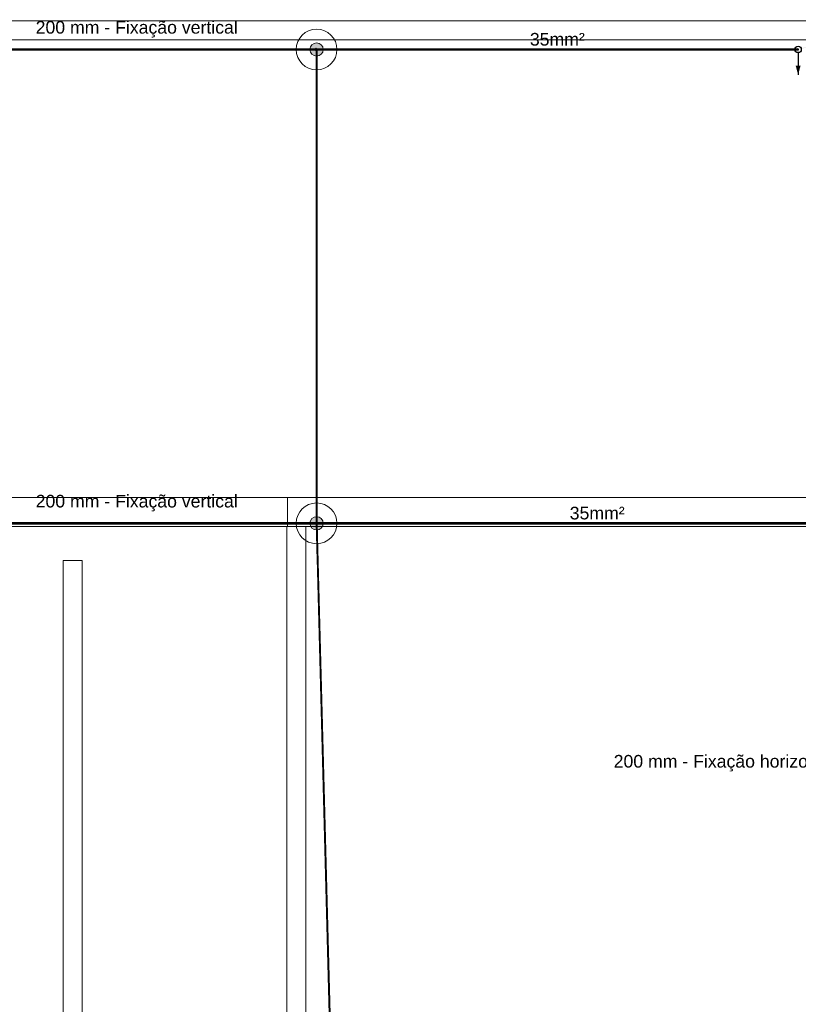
# Model space of a CAD drawing. Header units: millimetres. Extents: x 4477830 to 4478275, y -30323838 to -30323445.
# Tile 46 of 124: x 4477973 to 4477985, y -30323605 to -30323590. Entities that reach past the tile are written whole.
import ezdxf

# ---------------------------------------------------------------- set-up
doc = ezdxf.new("R2010")
doc.units = ezdxf.units.MM
doc.linetypes.add('NULL', pattern=[0])
for name, color, linetype, lineweight in [('IFC-Parede padrão-Contorno', 44, 'Continuous', 5), ('IFC-Parede-Contorno', 42, 'Continuous', 5), ('Nível 1', 7, 'Continuous', 0), ('P-Simbol', 5, 'Continuous', 20), ('PR-Captor', 9, 'Continuous', 18), ('PR-Condutos', 150, 'Continuous', 25), ('PR-Textos conduto', 7, 'Continuous', 9), ('Textos', 7, 'Continuous', 9)]:
    doc.layers.add(name, color=color, linetype=linetype, lineweight=lineweight)
doc.styles.add('ARIAL', font='arial.ttf')

msp = doc.modelspace()

# ---------------------------------------------------------------- hatches: boundary and pattern name
at = {"layer": 'P-Simbol', "linetype": 'Continuous'}
for points in [[(4477977.873, -30323590.172), (4477977.872, -30323590.163), (4477977.871, -30323590.154), (4477977.869, -30323590.145), (4477977.866, -30323590.136), (4477977.863, -30323590.128), (4477977.859, -30323590.119), (4477977.854, -30323590.112), (4477977.848, -30323590.105), (4477977.842, -30323590.098), (4477977.835, -30323590.092), (4477977.828, -30323590.086), (4477977.82, -30323590.081), (4477977.812, -30323590.077), (4477977.804, -30323590.073), (4477977.795, -30323590.071), (4477977.786, -30323590.069), (4477977.777, -30323590.067), (4477977.768, -30323590.067), (4477977.759, -30323590.067), (4477977.75, -30323590.069), (4477977.741, -30323590.071), (4477977.732, -30323590.073), (4477977.724, -30323590.077), (4477977.716, -30323590.081), (4477977.708, -30323590.086), (4477977.701, -30323590.092), (4477977.694, -30323590.098), (4477977.688, -30323590.105), (4477977.682, -30323590.112), (4477977.677, -30323590.119), (4477977.673, -30323590.128), (4477977.67, -30323590.136), (4477977.667, -30323590.145), (4477977.665, -30323590.154), (4477977.664, -30323590.163), (4477977.663, -30323590.172), (4477977.664, -30323590.181), (4477977.665, -30323590.19), (4477977.667, -30323590.199), (4477977.67, -30323590.208), (4477977.673, -30323590.216), (4477977.677, -30323590.224), (4477977.682, -30323590.232), (4477977.688, -30323590.239), (4477977.694, -30323590.246), (4477977.701, -30323590.252), (4477977.708, -30323590.258), (4477977.716, -30323590.263), (4477977.724, -30323590.267), (4477977.732, -30323590.27), (4477977.741, -30323590.273), (4477977.75, -30323590.275), (4477977.759, -30323590.276), (4477977.768, -30323590.277), (4477977.777, -30323590.276), (4477977.786, -30323590.275), (4477977.795, -30323590.273), (4477977.804, -30323590.27), (4477977.812, -30323590.267), (4477977.82, -30323590.263), (4477977.828, -30323590.258), (4477977.835, -30323590.252), (4477977.842, -30323590.246), (4477977.848, -30323590.239), (4477977.854, -30323590.232), (4477977.859, -30323590.224), (4477977.863, -30323590.216), (4477977.866, -30323590.208), (4477977.869, -30323590.199), (4477977.871, -30323590.19), (4477977.872, -30323590.181)], [(4477977.873, -30323597.668), (4477977.872, -30323597.659), (4477977.871, -30323597.65), (4477977.869, -30323597.641), (4477977.866, -30323597.632), (4477977.863, -30323597.624), (4477977.859, -30323597.615), (4477977.854, -30323597.608), (4477977.848, -30323597.6), (4477977.842, -30323597.594), (4477977.835, -30323597.588), (4477977.828, -30323597.582), (4477977.82, -30323597.577), (4477977.812, -30323597.573), (4477977.804, -30323597.569), (4477977.795, -30323597.567), (4477977.786, -30323597.565), (4477977.777, -30323597.563), (4477977.768, -30323597.563), (4477977.759, -30323597.563), (4477977.75, -30323597.565), (4477977.741, -30323597.567), (4477977.732, -30323597.569), (4477977.724, -30323597.573), (4477977.716, -30323597.577), (4477977.708, -30323597.582), (4477977.701, -30323597.588), (4477977.694, -30323597.594), (4477977.688, -30323597.6), (4477977.682, -30323597.608), (4477977.677, -30323597.615), (4477977.673, -30323597.624), (4477977.67, -30323597.632), (4477977.667, -30323597.641), (4477977.665, -30323597.65), (4477977.664, -30323597.659), (4477977.663, -30323597.668), (4477977.664, -30323597.677), (4477977.665, -30323597.686), (4477977.667, -30323597.695), (4477977.67, -30323597.704), (4477977.673, -30323597.712), (4477977.677, -30323597.72), (4477977.682, -30323597.728), (4477977.688, -30323597.735), (4477977.694, -30323597.742), (4477977.701, -30323597.748), (4477977.708, -30323597.754), (4477977.716, -30323597.759), (4477977.724, -30323597.763), (4477977.732, -30323597.766), (4477977.741, -30323597.769), (4477977.75, -30323597.771), (4477977.759, -30323597.772), (4477977.768, -30323597.773), (4477977.777, -30323597.772), (4477977.786, -30323597.771), (4477977.795, -30323597.769), (4477977.804, -30323597.766), (4477977.812, -30323597.763), (4477977.82, -30323597.759), (4477977.828, -30323597.754), (4477977.835, -30323597.748), (4477977.842, -30323597.742), (4477977.848, -30323597.735), (4477977.854, -30323597.728), (4477977.859, -30323597.72), (4477977.863, -30323597.712), (4477977.866, -30323597.704), (4477977.869, -30323597.695), (4477977.871, -30323597.686), (4477977.872, -30323597.677)]]:
    msp.add_hatch(color=5, dxfattribs=at).paths.add_polyline_path(points)
at = {"layer": 'PR-Condutos', "linetype": 'Continuous', "true_color": 0x105689}
for points in [[(4477985.406, -30323590.162), (4477985.386, -30323590.169), (4477986.635, -30323589.866), (4477986.639, -30323589.862)], [(4477986.635, -30323589.866), (4477985.386, -30323590.169), (4477986.565, -30323589.885), (4477985.443, -30323590.158), (4477986.635, -30323589.868)], [(4477985.39, -30323590.165), (4477985.386, -30323590.167), (4477986.544, -30323589.885)], [(4477986.635, -30323589.862), (4477985.394, -30323590.163), (4477985.387, -30323590.165), (4477986.539, -30323589.885)], [(4477986.642, -30323589.869), (4477986.64, -30323589.867), (4477985.387, -30323590.172)], [(4477985.396, -30323590.167), (4477985.387, -30323590.172), (4477986.565, -30323589.885)], [(4477965.638, -30323590.165), (4477977.754, -30323590.166), (4477977.761, -30323590.165)], [(4477977.761, -30323590.166), (4477965.638, -30323590.166), (4477977.754, -30323590.168)], [(4477977.761, -30323590.168), (4477965.638, -30323590.168), (4477977.754, -30323590.171)], [(4477977.757, -30323590.171), (4477977.726, -30323590.171), (4477965.638, -30323590.171), (4477977.684, -30323590.173)], [(4477977.774, -30323590.166), (4477965.652, -30323590.165), (4477965.652, -30323590.166)], [(4477977.774, -30323590.168), (4477965.652, -30323590.166), (4477965.654, -30323590.168)], [(4477977.774, -30323590.171), (4477965.654, -30323590.168), (4477965.657, -30323590.171)], [(4477977.684, -30323590.173), (4477977.684, -30323590.173), (4477965.655, -30323590.171)], [(4477977.759, -30323590.173), (4477977.684, -30323590.173), (4477965.655, -30323590.173)], [(4477965.655, -30323590.179), (4477977.754, -30323590.179), (4477977.758, -30323590.173), (4477965.655, -30323590.173)], [(4477977.684, -30323590.173), (4477965.658, -30323590.172), (4477965.657, -30323590.173)], [(4477977.684, -30323590.173), (4477965.659, -30323590.171), (4477965.658, -30323590.172)], [(4477965.659, -30323590.171), (4477977.684, -30323590.173), (4477965.675, -30323590.171)], [(4477985.386, -30323590.165), (4477977.758, -30323590.165), (4477985.367, -30323590.166)], [(4477985.387, -30323590.166), (4477977.758, -30323590.166), (4477985.35, -30323590.168)], [(4477985.387, -30323590.168), (4477977.758, -30323590.168), (4477985.374, -30323590.171)], [(4477985.387, -30323590.171), (4477977.758, -30323590.171), (4477985.369, -30323590.173)], [(4477985.378, -30323590.168), (4477985.35, -30323590.168), (4477977.761, -30323590.168)], [(4477985.374, -30323590.171), (4477985.326, -30323590.17), (4477977.761, -30323590.171)], [(4477977.77, -30323590.18), (4477977.767, -30323590.643), (4477977.767, -30323590.179), (4477977.761, -30323590.175), (4477977.761, -30323590.644), (4477977.775, -30323590.644), (4477977.775, -30323590.179)], [(4477977.77, -30323590.184), (4477977.767, -30323590.183), (4477977.767, -30323590.643)], [(4477977.772, -30323590.166), (4477985.367, -30323590.166), (4477977.774, -30323590.165)], [(4477977.774, -30323590.168), (4477985.35, -30323590.168), (4477977.774, -30323590.166)], [(4477985.326, -30323590.17), (4477977.774, -30323590.168), (4477977.777, -30323590.171)], [(4477977.774, -30323590.176), (4477985.35, -30323590.176), (4477985.378, -30323590.176), (4477985.387, -30323590.173), (4477985.326, -30323590.173), (4477977.775, -30323590.173)], [(4477977.774, -30323590.178), (4477985.367, -30323590.178), (4477985.387, -30323590.176), (4477985.35, -30323590.176), (4477977.774, -30323590.176)], [(4477985.326, -30323590.173), (4477977.775, -30323590.171), (4477978.118, -30323590.173)], [(4477978.861, -30323590.179), (4477985.375, -30323590.179), (4477985.387, -30323590.178), (4477977.829, -30323590.178), (4477977.775, -30323590.178)], [(4477985.326, -30323590.173), (4477977.779, -30323590.171), (4477977.777, -30323590.171)], [(4477977.777, -30323590.171), (4477977.779, -30323590.173), (4477978.118, -30323590.173)], [(4477985.387, -30323590.572), (4477985.426, -30323590.427), (4477985.348, -30323590.427)], [(4477977.761, -30323596.938), (4477977.763, -30323596.936), (4477977.763, -30323590.644)], [(4477977.761, -30323596.94), (4477977.763, -30323590.648), (4477977.761, -30323590.645)], [(4477977.763, -30323596.936), (4477977.765, -30323596.934), (4477977.765, -30323590.644)], [(4477977.763, -30323596.94), (4477977.765, -30323590.65), (4477977.763, -30323590.648)], [(4477977.765, -30323596.934), (4477977.767, -30323596.934), (4477977.767, -30323590.644)], [(4477977.765, -30323596.94), (4477977.767, -30323590.658), (4477977.765, -30323590.65)], [(4477977.77, -30323590.652), (4477977.767, -30323590.65), (4477977.767, -30323596.94)], [(4477977.77, -30323596.934), (4477977.77, -30323590.666), (4477977.767, -30323596.912)], [(4477977.772, -30323596.935), (4477977.772, -30323590.644), (4477977.77, -30323596.929)], [(4477977.772, -30323590.65), (4477977.77, -30323590.65), (4477977.77, -30323596.94)], [(4477977.774, -30323596.938), (4477977.774, -30323590.644), (4477977.772, -30323596.934)], [(4477977.774, -30323590.647), (4477977.772, -30323590.644), (4477977.772, -30323596.94)], [(4477977.774, -30323590.647), (4477977.774, -30323596.94), (4477977.775, -30323590.646)], [(4477977.775, -30323592.238), (4477977.775, -30323596.94), (4477977.775, -30323590.644)], [(4477977.775, -30323590.644), (4477977.775, -30323596.939), (4477977.775, -30323596.94)], [(4477977.775, -30323592.238), (4477977.774, -30323596.938), (4477977.775, -30323596.939)], [(4477977.775, -30323597.665), (4477977.775, -30323596.94), (4477977.761, -30323596.94), (4477977.761, -30323597.661)], [(4477977.758, -30323597.661), (4477965.922, -30323597.661), (4477977.66, -30323597.662)], [(4477977.758, -30323597.662), (4477965.922, -30323597.662), (4477977.676, -30323597.663), (4477965.922, -30323597.663), (4477977.734, -30323597.663)], [(4477977.761, -30323597.663), (4477965.922, -30323597.663), (4477977.703, -30323597.665), (4477965.922, -30323597.665), (4477977.743, -30323597.665)], [(4477976.282, -30323597.668), (4477977.754, -30323597.668), (4477965.922, -30323597.665)], [(4477977.761, -30323597.665), (4477965.922, -30323597.665), (4477977.731, -30323597.668), (4477976.282, -30323597.668), (4477977.735, -30323597.668)], [(4477977.758, -30323597.668), (4477977.735, -30323597.668), (4477965.922, -30323597.668)], [(4477977.754, -30323597.668), (4477965.922, -30323597.668), (4477977.652, -30323597.671)], [(4477977.758, -30323597.674), (4477977.756, -30323597.67), (4477977.667, -30323597.671), (4477965.922, -30323597.671), (4477977.562, -30323597.673), (4477965.922, -30323597.673), (4477977.506, -30323597.674), (4477965.922, -30323597.674), (4477977.493, -30323597.675), (4477965.922, -30323597.675), (4477977.493, -30323597.675)], [(4477977.66, -30323597.662), (4477965.951, -30323597.661), (4477965.937, -30323597.662)], [(4477977.676, -30323597.663), (4477965.95, -30323597.662), (4477965.937, -30323597.663)], [(4477965.94, -30323597.671), (4477965.939, -30323597.673), (4477977.562, -30323597.673)], [(4477977.506, -30323597.674), (4477965.939, -30323597.673), (4477965.939, -30323597.674)], [(4477977.493, -30323597.675), (4477965.939, -30323597.674), (4477965.939, -30323597.675)], [(4477977.703, -30323597.665), (4477965.947, -30323597.663), (4477965.94, -30323597.665)], [(4477977.735, -30323597.668), (4477965.945, -30323597.665), (4477965.94, -30323597.668)], [(4477977.652, -30323597.671), (4477965.942, -30323597.668), (4477965.94, -30323597.671)], [(4477977.758, -30323597.672), (4477986.632, -30323597.674), (4477986.643, -30323597.672)], [(4477977.758, -30323597.674), (4477986.63, -30323597.675), (4477986.644, -30323597.674)], [(4477977.762, -30323597.675), (4477978.121, -30323611.254), (4477977.776, -30323598.173), (4477978.122, -30323611.242), (4477977.776, -30323598.172), (4477978.122, -30323611.231), (4477977.776, -30323598.171), (4477977.763, -30323597.675)], [(4477977.763, -30323597.675), (4477978.122, -30323611.231), (4477977.776, -30323598.082), (4477978.122, -30323611.223), (4477978.124, -30323611.224), (4477977.765, -30323597.675)], [(4477977.769, -30323597.708), (4477977.768, -30323597.678), (4477977.765, -30323597.675)], [(4477977.773, -30323597.675), (4477977.768, -30323597.678), (4477977.769, -30323597.708), (4477977.765, -30323597.675), (4477978.125, -30323611.268), (4477977.775, -30323597.965), (4477978.128, -30323611.268), (4477977.778, -30323597.975), (4477978.131, -30323611.268), (4477977.782, -30323598.031), (4477978.132, -30323611.243)], [(4477977.774, -30323597.674), (4477977.773, -30323597.699), (4477978.133, -30323611.268), (4477977.785, -30323598.069), (4477978.134, -30323611.243), (4477977.785, -30323598.071)], [(4477977.774, -30323597.674), (4477986.649, -30323597.674), (4477977.775, -30323597.672)], [(4477977.774, -30323597.675), (4477986.649, -30323597.675), (4477977.775, -30323597.674)], [(4477977.781, -30323597.661), (4477977.775, -30323597.666), (4477977.912, -30323597.667), (4477986.648, -30323597.666), (4477978.001, -30323597.664), (4477986.648, -30323597.664), (4477978.067, -30323597.662), (4477986.649, -30323597.662), (4477978.098, -30323597.661), (4477986.649, -30323597.661)], [(4477977.775, -30323597.668), (4477986.648, -30323597.669), (4477981.107, -30323597.668), (4477977.775, -30323597.667)], [(4477977.775, -30323597.67), (4477986.648, -30323597.672), (4477977.815, -30323597.669), (4477986.648, -30323597.669), (4477977.79, -30323597.668)], [(4477977.775, -30323597.668), (4477977.775, -30323597.687), (4477978.134, -30323611.243)], [(4477977.775, -30323597.668), (4477977.786, -30323598.082), (4477978.134, -30323611.243)], [(4477977.775, -30323597.672), (4477986.648, -30323597.672), (4477977.775, -30323597.67)], [(4477977.778, -30323597.667), (4477981.107, -30323597.668), (4477977.815, -30323597.666)], [(4477986.642, -30323597.669), (4477977.815, -30323597.669), (4477986.637, -30323597.672)], [(4477986.642, -30323597.669), (4477986.648, -30323597.666), (4477977.912, -30323597.667)], [(4477978.001, -30323597.664), (4477986.642, -30323597.666), (4477986.648, -30323597.664)], [(4477978.067, -30323597.662), (4477986.642, -30323597.664), (4477986.649, -30323597.662)], [(4477978.098, -30323597.661), (4477986.642, -30323597.662), (4477986.642, -30323597.661)], [(4477977.766, -30323597.795), (4477978.122, -30323611.231), (4477977.776, -30323598.171)], [(4477977.775, -30323597.965), (4477978.124, -30323611.224), (4477978.127, -30323611.23)], [(4477977.778, -30323597.975), (4477978.127, -30323611.224), (4477978.13, -30323611.234)], [(4477977.782, -30323598.031), (4477978.13, -30323611.234), (4477978.132, -30323611.238)], [(4477977.776, -30323598.082), (4477978.122, -30323611.222), (4477978.122, -30323611.223)], [(4477977.776, -30323598.172), (4477978.121, -30323611.221), (4477978.122, -30323611.222)], [(4477977.776, -30323598.173), (4477978.121, -30323611.22), (4477978.121, -30323611.221)], [(4477977.785, -30323598.069), (4477978.132, -30323611.238), (4477978.134, -30323611.241)], [(4477977.786, -30323598.082), (4477978.134, -30323611.241), (4477978.134, -30323611.241)]]:
    msp.add_hatch(color=146, dxfattribs=at).paths.add_polyline_path(points)

# ---------------------------------------------------------------- linework, layer by layer
at = {"layer": 'IFC-Parede padrão-Contorno', "color": 8, "lineweight": 5}
for p, q in [((4477973.759, -30323624.359), (4477973.759, -30323598.257)), ((4477973.759, -30323598.257), (4477974.059, -30323598.257)), ((4477974.059, -30323624.359), (4477974.059, -30323598.257))]:
    msp.add_line(p, q, dxfattribs=at)
at = {"layer": 'IFC-Parede-Contorno', "color": 8, "lineweight": 5}
for p, q in [((4477977.296, -30323597.924), (4477977.296, -30323597.717)), ((4477977.296, -30323597.717), (4477977.34, -30323597.717)), ((4477977.34, -30323597.717), (4477977.382, -30323597.717)), ((4477977.382, -30323597.717), (4477977.596, -30323597.717)), ((4477977.596, -30323597.924), (4477977.596, -30323597.717)), ((4477977.296, -30323598.023), (4477977.296, -30323597.924)), ((4477977.296, -30323604.4), (4477977.296, -30323598.023)), ((4477977.596, -30323598.023), (4477977.596, -30323597.924)), ((4477977.596, -30323598.423), (4477977.596, -30323598.023)), ((4477977.596, -30323603.23), (4477977.596, -30323598.423)), ((4477977.596, -30323603.63), (4477977.596, -30323603.23)), ((4477977.596, -30323604.4), (4477977.596, -30323603.63)), ((4477977.296, -30323608.131), (4477977.296, -30323604.4)), ((4477977.596, -30323608.131), (4477977.596, -30323604.4))]:
    msp.add_line(p, q, dxfattribs=at)
at = {"layer": 'Nível 1', "color": 8, "lineweight": 5}
for p, q in [((4477988.177, -30323589.717), (4477964.922, -30323589.717)), ((4477988.177, -30323590.017), (4477964.919, -30323590.017)), ((4477977.31, -30323597.257), (4477965.515, -30323597.257)), ((4478024.893, -30323597.257), (4477977.31, -30323597.257)), ((4477977.31, -30323597.257), (4477977.31, -30323597.717)), ((4477977.296, -30323597.717), (4477965.515, -30323597.717)), ((4477977.31, -30323597.717), (4478024.836, -30323597.717))]:
    msp.add_line(p, q, dxfattribs=at)
at = {"layer": 'P-Simbol'}
for centre, radius in [((4477977.768, -30323590.172), 0.322), ((4477977.768, -30323590.172), 0.105), ((4477977.768, -30323590.172), 0.105), ((4477977.768, -30323590.172), 0.105), ((4477977.768, -30323597.668), 0.322), ((4477977.768, -30323597.668), 0.105), ((4477977.768, -30323597.668), 0.105), ((4477977.768, -30323597.668), 0.105)]:
    msp.add_circle(centre, radius, dxfattribs=at)
at = {"layer": 'PR-Captor', "color": 5}
for p, q in [((4477977.754, -30323590.152), (4477977.754, -30323590.165)), ((4477977.758, -30323590.152), (4477977.754, -30323590.152)), ((4477977.754, -30323590.179), (4477977.754, -30323590.192)), ((4477977.754, -30323590.192), (4477977.758, -30323590.192)), ((4477977.761, -30323590.152), (4477977.758, -30323590.152)), ((4477977.759, -30323590.171), (4477977.758, -30323590.172)), ((4477977.758, -30323590.172), (4477977.758, -30323590.172)), ((4477977.758, -30323590.172), (4477977.761, -30323590.175)), ((4477977.758, -30323590.192), (4477977.761, -30323590.192)), ((4477977.761, -30323590.169), (4477977.759, -30323590.171)), ((4477977.759, -30323590.171), (4477977.759, -30323590.171)), ((4477977.759, -30323590.171), (4477977.759, -30323590.171)), ((4477977.761, -30323590.165), (4477977.761, -30323590.152)), ((4477977.765, -30323590.165), (4477977.761, -30323590.168)), ((4477977.761, -30323590.168), (4477977.761, -30323590.169)), ((4477977.761, -30323590.175), (4477977.765, -30323590.179)), ((4477977.761, -30323590.175), (4477977.761, -30323590.175)), ((4477977.761, -30323590.192), (4477977.761, -30323590.179)), ((4477977.768, -30323590.162), (4477977.765, -30323590.165)), ((4477977.765, -30323590.179), (4477977.768, -30323590.182)), ((4477977.771, -30323590.165), (4477977.768, -30323590.162)), ((4477977.768, -30323590.182), (4477977.771, -30323590.179)), ((4477977.774, -30323590.168), (4477977.771, -30323590.165)), ((4477977.771, -30323590.179), (4477977.774, -30323590.176)), ((4477977.775, -30323590.169), (4477977.774, -30323590.168)), ((4477977.774, -30323590.176), (4477977.775, -30323590.175)), ((4477977.777, -30323590.171), (4477977.775, -30323590.169)), ((4477977.775, -30323590.175), (4477977.777, -30323590.173)), ((4477977.777, -30323590.171), (4477977.777, -30323590.171)), ((4477977.778, -30323590.172), (4477977.777, -30323590.171)), ((4477977.777, -30323590.173), (4477977.778, -30323590.172)), ((4477977.778, -30323590.172), (4477977.778, -30323590.172)), ((4477977.754, -30323597.648), (4477977.754, -30323597.661)), ((4477977.758, -30323597.648), (4477977.754, -30323597.648)), ((4477977.754, -30323597.675), (4477977.754, -30323597.688)), ((4477977.754, -30323597.688), (4477977.756, -30323597.688)), ((4477977.756, -30323597.688), (4477977.757, -30323597.688)), ((4477977.757, -30323597.688), (4477977.757, -30323597.688)), ((4477977.757, -30323597.688), (4477977.758, -30323597.688)), ((4477977.759, -30323597.648), (4477977.758, -30323597.648)), ((4477977.758, -30323597.648), (4477977.758, -30323597.648)), ((4477977.758, -30323597.648), (4477977.758, -30323597.648)), ((4477977.761, -30323597.665), (4477977.758, -30323597.667)), ((4477977.758, -30323597.667), (4477977.758, -30323597.668)), ((4477977.758, -30323597.668), (4477977.759, -30323597.669)), ((4477977.758, -30323597.688), (4477977.758, -30323597.688)), ((4477977.758, -30323597.688), (4477977.759, -30323597.688)), ((4477977.758, -30323597.688), (4477977.758, -30323597.688)), ((4477977.761, -30323597.648), (4477977.759, -30323597.648)), ((4477977.759, -30323597.669), (4477977.76, -30323597.67)), ((4477977.759, -30323597.688), (4477977.761, -30323597.688)), ((4477977.76, -30323597.67), (4477977.761, -30323597.671)), ((4477977.761, -30323597.661), (4477977.761, -30323597.648)), ((4477977.765, -30323597.661), (4477977.761, -30323597.664)), ((4477977.761, -30323597.664), (4477977.761, -30323597.664)), ((4477977.761, -30323597.664), (4477977.761, -30323597.665)), ((4477977.761, -30323597.671), (4477977.761, -30323597.671)), ((4477977.761, -30323597.671), (4477977.762, -30323597.671)), ((4477977.761, -30323597.671), (4477977.761, -30323597.671)), ((4477977.761, -30323597.688), (4477977.761, -30323597.675)), ((4477977.762, -30323597.671), (4477977.765, -30323597.675)), ((4477977.768, -30323597.658), (4477977.765, -30323597.661)), ((4477977.765, -30323597.675), (4477977.768, -30323597.678)), ((4477977.771, -30323597.661), (4477977.768, -30323597.658)), ((4477977.768, -30323597.678), (4477977.771, -30323597.675)), ((4477977.774, -30323597.664), (4477977.771, -30323597.661)), ((4477977.771, -30323597.675), (4477977.774, -30323597.672)), ((4477977.774, -30323597.664), (4477977.774, -30323597.664)), ((4477977.775, -30323597.664), (4477977.774, -30323597.664)), ((4477977.774, -30323597.672), (4477977.775, -30323597.671)), ((4477977.774, -30323597.672), (4477977.774, -30323597.672)), ((4477977.774, -30323597.672), (4477977.774, -30323597.672)), ((4477977.775, -30323597.664), (4477977.775, -30323597.664)), ((4477977.775, -30323597.665), (4477977.775, -30323597.664)), ((4477977.777, -30323597.666), (4477977.775, -30323597.665)), ((4477977.775, -30323597.67), (4477977.776, -30323597.67)), ((4477977.775, -30323597.671), (4477977.775, -30323597.67)), ((4477977.775, -30323597.671), (4477977.775, -30323597.671)), ((4477977.776, -30323597.67), (4477977.778, -30323597.668)), ((4477977.778, -30323597.668), (4477977.777, -30323597.666)), ((4477977.778, -30323597.668), (4477977.778, -30323597.668)), ((4477977.778, -30323597.668), (4477977.778, -30323597.668))]:
    msp.add_line(p, q, dxfattribs=at)
at = {"layer": 'PR-Condutos', "color": 146, "true_color": 0x105689}
for p, q in [((4477977.754, -30323590.165), (4477965.638, -30323590.165)), ((4477965.655, -30323590.179), (4477977.506, -30323590.179)), ((4477977.506, -30323590.179), (4477977.663, -30323590.179)), ((4477977.663, -30323590.179), (4477977.725, -30323590.179)), ((4477977.725, -30323590.179), (4477977.761, -30323590.179)), ((4477977.758, -30323590.165), (4477977.754, -30323590.165)), ((4477977.758, -30323590.165), (4477977.758, -30323590.166)), ((4477985.375, -30323590.165), (4477977.758, -30323590.165)), ((4477977.758, -30323590.166), (4477977.758, -30323590.168)), ((4477977.758, -30323590.168), (4477977.758, -30323590.171)), ((4477977.758, -30323590.173), (4477977.758, -30323590.176)), ((4477977.758, -30323590.176), (4477977.758, -30323590.178)), ((4477977.758, -30323590.178), (4477977.758, -30323590.179)), ((4477977.761, -30323590.175), (4477977.761, -30323590.179)), ((4477977.761, -30323590.179), (4477977.916, -30323590.179)), ((4477977.761, -30323590.179), (4477977.761, -30323590.644)), ((4477977.774, -30323590.165), (4477977.771, -30323590.165)), ((4477977.774, -30323590.168), (4477977.774, -30323590.166)), ((4477977.774, -30323590.178), (4477977.774, -30323590.176)), ((4477977.775, -30323590.644), (4477977.775, -30323590.179)), ((4477977.916, -30323590.179), (4477978.861, -30323590.179)), ((4477978.861, -30323590.179), (4477985.375, -30323590.179)), ((4477985.383, -30323590.165), (4477985.375, -30323590.165)), ((4477985.375, -30323590.179), (4477985.387, -30323590.179)), ((4477985.384, -30323590.164), (4477985.383, -30323590.165)), ((4477985.385, -30323590.165), (4477985.383, -30323590.165)), ((4477985.383, -30323590.179), (4477985.384, -30323590.179)), ((4477985.385, -30323590.164), (4477985.384, -30323590.164)), ((4477985.384, -30323590.179), (4477985.387, -30323590.18)), ((4477985.385, -30323590.164), (4477985.385, -30323590.164)), ((4477985.387, -30323590.164), (4477985.385, -30323590.164)), ((4477985.386, -30323590.165), (4477985.385, -30323590.165)), ((4477985.385, -30323590.166), (4477985.386, -30323590.167)), ((4477985.387, -30323590.165), (4477985.386, -30323590.165)), ((4477985.386, -30323590.167), (4477985.386, -30323590.169)), ((4477985.386, -30323590.169), (4477985.387, -30323590.172)), ((4477985.394, -30323590.163), (4477985.387, -30323590.165)), ((4477985.388, -30323590.164), (4477985.387, -30323590.164)), ((4477985.387, -30323590.171), (4477985.387, -30323590.168)), ((4477985.387, -30323590.172), (4477985.387, -30323590.171)), ((4477985.387, -30323590.173), (4477985.387, -30323590.172)), ((4477985.387, -30323590.172), (4477985.387, -30323590.172)), ((4477985.387, -30323590.172), (4477985.387, -30323590.174)), ((4477985.387, -30323590.176), (4477985.387, -30323590.173)), ((4477985.387, -30323590.174), (4477985.388, -30323590.177)), ((4477985.387, -30323590.178), (4477985.387, -30323590.176)), ((4477985.387, -30323590.179), (4477985.387, -30323590.178)), ((4477985.387, -30323590.18), (4477985.388, -30323590.18)), ((4477985.389, -30323590.164), (4477985.388, -30323590.164)), ((4477985.388, -30323590.177), (4477985.388, -30323590.178)), ((4477985.388, -30323590.178), (4477985.388, -30323590.178)), ((4477985.388, -30323590.18), (4477985.389, -30323590.179)), ((4477985.389, -30323590.179), (4477985.391, -30323590.179)), ((4477977.761, -30323590.642), (4477977.761, -30323590.645)), ((4477977.761, -30323590.644), (4477977.761, -30323590.644)), ((4477977.761, -30323590.645), (4477977.761, -30323596.94)), ((4477977.761, -30323590.645), (4477977.763, -30323590.648)), ((4477977.763, -30323590.648), (4477977.765, -30323590.65)), ((4477977.765, -30323590.65), (4477977.767, -30323590.65)), ((4477977.767, -30323590.65), (4477977.77, -30323590.65)), ((4477977.77, -30323590.65), (4477977.772, -30323590.649)), ((4477977.772, -30323590.649), (4477977.774, -30323590.647)), ((4477977.774, -30323590.647), (4477977.775, -30323590.644)), ((4477977.775, -30323590.644), (4477977.775, -30323590.644)), ((4477977.775, -30323596.939), (4477977.775, -30323590.644)), ((4477977.762, -30323596.937), (4477977.761, -30323596.939)), ((4477977.761, -30323596.939), (4477977.761, -30323596.94)), ((4477977.761, -30323596.94), (4477977.761, -30323597.235)), ((4477977.761, -30323596.94), (4477977.761, -30323596.94)), ((4477977.764, -30323596.935), (4477977.762, -30323596.937)), ((4477977.766, -30323596.934), (4477977.764, -30323596.935)), ((4477977.769, -30323596.933), (4477977.766, -30323596.934)), ((4477977.771, -30323596.934), (4477977.769, -30323596.933)), ((4477977.773, -30323596.936), (4477977.771, -30323596.934)), ((4477977.775, -30323596.939), (4477977.773, -30323596.936)), ((4477977.775, -30323596.941), (4477977.775, -30323596.939)), ((4477977.775, -30323596.94), (4477977.775, -30323596.939)), ((4477977.775, -30323596.986), (4477977.775, -30323596.94)), ((4477977.775, -30323596.94), (4477977.775, -30323596.94)), ((4477977.775, -30323597.414), (4477977.775, -30323596.986)), ((4477977.761, -30323597.235), (4477977.761, -30323597.311)), ((4477977.761, -30323597.311), (4477977.761, -30323597.515)), ((4477977.775, -30323597.54), (4477977.775, -30323597.414)), ((4477977.761, -30323597.515), (4477977.761, -30323597.584)), ((4477977.761, -30323597.584), (4477977.761, -30323597.608)), ((4477977.775, -30323597.665), (4477977.775, -30323597.54)), ((4477977.657, -30323597.661), (4477965.922, -30323597.661)), ((4477965.922, -30323597.675), (4477977.493, -30323597.675)), ((4477977.493, -30323597.675), (4477977.502, -30323597.675)), ((4477977.502, -30323597.675), (4477977.522, -30323597.675)), ((4477977.522, -30323597.675), (4477977.528, -30323597.675)), ((4477977.528, -30323597.675), (4477977.559, -30323597.675)), ((4477977.559, -30323597.675), (4477977.774, -30323597.675)), ((4477977.727, -30323597.661), (4477977.657, -30323597.661)), ((4477977.748, -30323597.661), (4477977.727, -30323597.661)), ((4477977.754, -30323597.661), (4477977.748, -30323597.661)), ((4477977.758, -30323597.661), (4477977.754, -30323597.661)), ((4477977.758, -30323597.661), (4477977.758, -30323597.662)), ((4477977.761, -30323597.661), (4477977.758, -30323597.661)), ((4477977.758, -30323597.668), (4477977.758, -30323597.668)), ((4477977.758, -30323597.668), (4477977.758, -30323597.668)), ((4477977.758, -30323597.675), (4477977.761, -30323597.675)), ((4477977.761, -30323597.608), (4477977.761, -30323597.669)), ((4477977.761, -30323597.675), (4477977.762, -30323597.675)), ((4477977.762, -30323597.671), (4477977.763, -30323597.74)), ((4477977.763, -30323597.74), (4477977.764, -30323597.767)), ((4477977.797, -30323597.661), (4477977.771, -30323597.661)), ((4477977.774, -30323597.675), (4477977.775, -30323597.675)), ((4477977.775, -30323597.668), (4477977.775, -30323597.665)), ((4477977.786, -30323598.083), (4477977.775, -30323597.668)), ((4477977.775, -30323597.675), (4477986.649, -30323597.675)), ((4477977.83, -30323597.661), (4477977.797, -30323597.661)), ((4477978.099, -30323597.661), (4477977.83, -30323597.661)), ((4477986.649, -30323597.661), (4477978.099, -30323597.661)), ((4477977.764, -30323597.767), (4477977.768, -30323597.896)), ((4477977.768, -30323597.896), (4477977.77, -30323597.999)), ((4477977.77, -30323597.999), (4477977.773, -30323598.09)), ((4477977.773, -30323598.09), (4477977.776, -30323598.223)), ((4477977.776, -30323598.223), (4477978.121, -30323611.22)), ((4477978.134, -30323611.243), (4477977.786, -30323598.083))]:
    msp.add_line(p, q, dxfattribs=at)
at = {"layer": 'PR-Condutos'}
msp.add_lwpolyline([(4477985.387, -30323590.222), (4477985.387, -30323590.572)], dxfattribs=at)
msp.add_circle((4477985.387, -30323590.172), 0.05, dxfattribs=at)

# ---------------------------------------------------------------- texts
at = {"layer": 'PR-Textos conduto', "linetype": 'NULL', "char_height": 0.2, "width": 1.73841, "attachment_point": 8, "line_spacing_factor": 0.6, "style": 'ARIAL'}
for insert in [(4477981.577, -30323590.113), (4477982.208, -30323597.609)]:
    msp.add_mtext('35mm²', dxfattribs=dict(at, insert=insert))
at = {"layer": 'Textos', "linetype": 'NULL', "char_height": 0.2, "attachment_point": 9, "line_spacing_factor": 0.6, "style": 'ARIAL'}
for s, insert, width in [('200 mm - Fixação vertical', (4477976.521, -30323589.983), 6.39634), ('200 mm - Fixação vertical', (4477976.521, -30323597.479), 6.39634), ('200 mm - Fixação horizontal', (4477985.993, -30323601.594), 7.04878)]:
    msp.add_mtext(s, dxfattribs=dict(at, insert=insert, width=width))

doc.saveas('drawing.dxf')
